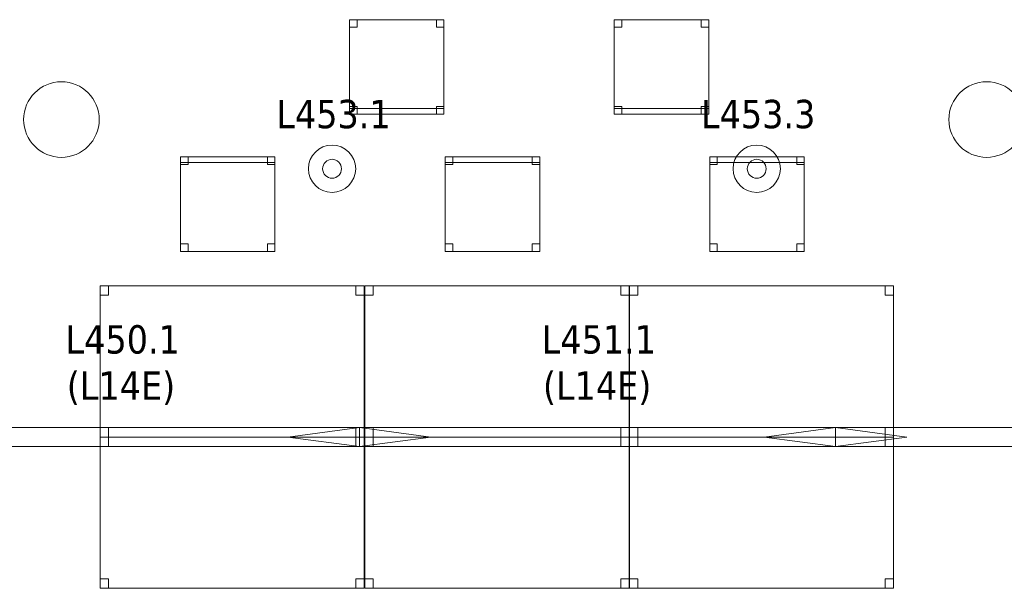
# Model space of a CAD drawing. Header units: metres. Extents: x 397.7 to 427.5, y 12.7 to 28.4.
# Tile 9 of 89: x 405.6 to 410.8, y 15.3 to 18.3. Entities that reach past the tile are written whole.
import ezdxf

# ---------------------------------------------------------------- set-up
doc = ezdxf.new("R2010")
doc.units = ezdxf.units.M
for name, color, linetype, lineweight in [('02_MOBILIARIO', 7, 'Continuous', 18), ('A-COLS-____-MCUT', 7, 'Continuous', 18), ('A-COLS-____-OTLN', 7, 'Continuous', 18), ('A-DETL-____-MBND', 7, 'Continuous', 18), ('A-DETL-GENF-OTLN', 7, 'Continuous', 18), ('E-LITE-EQPM-IDEN', 7, 'Continuous', 30)]:
    doc.layers.add(name, color=color, linetype=linetype, lineweight=lineweight)
doc.styles.add('Tahoma_4', font='tahoma.ttf', dxfattribs={"height": 0.15})

# ---------------------------------------------------------------- blocks, each defined once
blk = doc.blocks.new('Family - Pilar P4-153975-07_ENLLUMENAT_P4')
at = {"layer": 'A-COLS-____-MCUT', "color": 253, "true_color": 0xaaaaaa}
for start, end in [(360, 180), (180, 360)]:
    blk.add_arc((0.2, 0.2), 0.2, start, end, dxfattribs=at)
at = {"layer": 'A-COLS-____-OTLN', "color": 253, "true_color": 0xaaaaaa}
for start, end in [(360, 180), (180, 360)]:
    blk.add_arc((0.2, 0.2), 0.2, start, end, dxfattribs=at)
blk = doc.blocks.new('Family - Taula 140X80_P4-153977-07_ENLLUMENAT_P4')
at = {"layer": 'A-DETL-____-MBND', "color": 253, "true_color": 0xaaaaaa}
for p, q in [((0, 0.7501), (0, 0.8001)), ((0, 0.8001), (0.0437, 0.8001)), ((0.0437, 0.8001), (0, 0.8001)), ((0, 0.8001), (0, 0.7501)), ((0, 0), (0, 0.8001)), ((0, 0.8001), (1.3973, 0.8001)), ((1.3973, 0.8001), (0, 0.8001)), ((0, 0.8001), (0, 0)), ((0.0437, 0.8001), (0.0437, 0.7501)), ((0.0437, 0.7501), (0.0437, 0.8001)), ((1.3536, 0.7501), (1.3536, 0.8001)), ((1.3536, 0.8001), (1.3973, 0.8001)), ((1.3973, 0.8001), (1.3536, 0.8001)), ((1.3536, 0.8001), (1.3536, 0.7501)), ((1.3973, 0.8001), (1.3973, 0.7501)), ((1.3973, 0.7501), (1.3973, 0.8001)), ((1.3973, 0.8001), (1.3973, 0)), ((1.3973, 0), (1.3973, 0.8001)), ((0.0437, 0.7501), (0, 0.7501)), ((0, 0.7501), (0.0437, 0.7501)), ((1.3973, 0.7501), (1.3536, 0.7501)), ((1.3536, 0.7501), (1.3973, 0.7501)), ((0, 0), (0, 0.05)), ((0, 0.05), (0.0437, 0.05)), ((0.0437, 0.05), (0, 0.05)), ((0, 0.05), (0, 0)), ((0.0437, 0), (0, 0)), ((0, 0), (0.0437, 0)), ((1.3973, 0), (0, 0)), ((0, 0), (1.3973, 0)), ((0.0437, 0.05), (0.0437, 0)), ((0.0437, 0), (0.0437, 0.05)), ((1.3536, 0), (1.3536, 0.05)), ((1.3536, 0.05), (1.3973, 0.05)), ((1.3973, 0.05), (1.3536, 0.05)), ((1.3536, 0.05), (1.3536, 0)), ((1.3973, 0), (1.3536, 0)), ((1.3536, 0), (1.3973, 0)), ((1.3973, 0.05), (1.3973, 0)), ((1.3973, 0), (1.3973, 0.05))]:
    blk.add_line(p, q, dxfattribs=at)
blk = doc.blocks.new('Family - Taula 140X80_P4-154013-07_ENLLUMENAT_P4')
at = {"layer": 'A-DETL-____-MBND', "color": 253, "true_color": 0xaaaaaa}
for p, q in [((0, 0.8001), (1.3973, 0.8001)), ((0, 0), (0, 0.8001)), ((1.3973, 0.8001), (0, 0.8001)), ((0, 0.8001), (0, 0)), ((0, 0.8001), (0.0437, 0.8001)), ((0, 0.7501), (0, 0.8001)), ((0.0437, 0.8001), (0, 0.8001)), ((0, 0.8001), (0, 0.7501)), ((0.0437, 0.8001), (0.0437, 0.7501)), ((0.0437, 0.7501), (0.0437, 0.8001)), ((1.3536, 0.8001), (1.3973, 0.8001)), ((1.3536, 0.7501), (1.3536, 0.8001)), ((1.3973, 0.8001), (1.3536, 0.8001)), ((1.3536, 0.8001), (1.3536, 0.7501)), ((1.3973, 0.8001), (1.3973, 0)), ((1.3973, 0), (1.3973, 0.8001)), ((1.3973, 0.8001), (1.3973, 0.7501)), ((1.3973, 0.7501), (1.3973, 0.8001)), ((0.0437, 0.7501), (0, 0.7501)), ((0, 0.7501), (0.0437, 0.7501)), ((1.3973, 0.7501), (1.3536, 0.7501)), ((1.3536, 0.7501), (1.3973, 0.7501)), ((0, 0.05), (0.0437, 0.05)), ((0, 0), (0, 0.05)), ((0.0437, 0.05), (0, 0.05)), ((0, 0.05), (0, 0)), ((0, 0), (1.3973, 0)), ((0.0437, 0), (0, 0)), ((0, 0), (0.0437, 0)), ((0.0437, 0.05), (0.0437, 0)), ((0.0437, 0), (0.0437, 0.05)), ((1.3536, 0.05), (1.3973, 0.05)), ((1.3536, 0), (1.3536, 0.05)), ((1.3973, 0.05), (1.3536, 0.05)), ((1.3536, 0.05), (1.3536, 0)), ((1.3973, 0), (1.3536, 0)), ((1.3536, 0), (1.3973, 0)), ((1.3973, 0.05), (1.3973, 0)), ((1.3973, 0), (1.3973, 0.05)), ((1.3973, 0), (0, 0))]:
    blk.add_line(p, q, dxfattribs=at)
blk = doc.blocks.new('Family - Cadira d_Oficina_P4-154072-07_ENLLUMENAT_P4')
at = {"layer": 'A-DETL-____-MBND', "color": 253, "true_color": 0xaaaaaa}
for p, q in [((0, 0.47), (0, 0.5)), ((0, 0.5), (0.5, 0.5)), ((0.5, 0.5), (0, 0.5)), ((0, 0.5), (0, 0.47)), ((0, 0), (0, 0.5)), ((0, 0.5), (0.5, 0.5)), ((0.5, 0.5), (0, 0.5)), ((0, 0.5), (0, 0)), ((0, 0.46), (0, 0.5)), ((0, 0.5), (0.04, 0.5)), ((0.04, 0.5), (0, 0.5)), ((0, 0.5), (0, 0.46)), ((0.5, 0.47), (0, 0.47)), ((0, 0.47), (0.5, 0.47)), ((0.04, 0.5), (0.04, 0.46)), ((0.04, 0.46), (0.04, 0.5)), ((0.46, 0.46), (0.46, 0.5)), ((0.46, 0.5), (0.5, 0.5)), ((0.5, 0.5), (0.46, 0.5)), ((0.46, 0.5), (0.46, 0.46)), ((0.5, 0.5), (0.5, 0.47)), ((0.5, 0.47), (0.5, 0.5)), ((0.5, 0.5), (0.5, 0)), ((0.5, 0), (0.5, 0.5)), ((0.5, 0.5), (0.5, 0.46)), ((0.5, 0.46), (0.5, 0.5)), ((0.04, 0.46), (0, 0.46)), ((0, 0.46), (0.04, 0.46)), ((0.5, 0.46), (0.46, 0.46)), ((0.46, 0.46), (0.5, 0.46)), ((0, 0), (0, 0.04)), ((0, 0.04), (0.04, 0.04)), ((0.04, 0.04), (0, 0.04)), ((0, 0.04), (0, 0)), ((0.04, 0), (0, 0)), ((0, 0), (0.04, 0)), ((0.5, 0), (0, 0)), ((0, 0), (0.5, 0)), ((0.04, 0.04), (0.04, 0)), ((0.04, 0), (0.04, 0.04)), ((0.46, 0), (0.46, 0.04)), ((0.46, 0.04), (0.5, 0.04)), ((0.5, 0.04), (0.46, 0.04)), ((0.46, 0.04), (0.46, 0)), ((0.5, 0), (0.46, 0)), ((0.46, 0), (0.5, 0)), ((0.5, 0.04), (0.5, 0)), ((0.5, 0), (0.5, 0.04))]:
    blk.add_line(p, q, dxfattribs=at)
blk = doc.blocks.new('Family - Taula 140X80_P4-154089-07_ENLLUMENAT_P4')
at = {"layer": 'A-DETL-____-MBND', "color": 253, "true_color": 0xaaaaaa}
for p, q in [((0, 0.8001), (0.0437, 0.8001)), ((0, 0.7501), (0, 0.8001)), ((0.0437, 0.8001), (0, 0.8001)), ((0, 0.8001), (0, 0.7501)), ((0, 0.8001), (1.3973, 0.8001)), ((0, 0), (0, 0.8001)), ((1.3973, 0.8001), (0, 0.8001)), ((0, 0.8001), (0, 0)), ((0.0437, 0.8001), (0.0437, 0.7501)), ((0.0437, 0.7501), (0.0437, 0.8001)), ((1.3536, 0.8001), (1.3973, 0.8001)), ((1.3536, 0.7501), (1.3536, 0.8001)), ((1.3973, 0.8001), (1.3536, 0.8001)), ((1.3536, 0.8001), (1.3536, 0.7501)), ((1.3973, 0.8001), (1.3973, 0)), ((1.3973, 0), (1.3973, 0.8001)), ((1.3973, 0.8001), (1.3973, 0.7501)), ((1.3973, 0.7501), (1.3973, 0.8001)), ((0.0437, 0.7501), (0, 0.7501)), ((0, 0.7501), (0.0437, 0.7501)), ((1.3973, 0.7501), (1.3536, 0.7501)), ((1.3536, 0.7501), (1.3973, 0.7501)), ((0, 0.05), (0.0437, 0.05)), ((0, 0), (0, 0.05)), ((0.0437, 0.05), (0, 0.05)), ((0, 0.05), (0, 0)), ((0, 0), (1.3973, 0)), ((0.0437, 0), (0, 0)), ((0, 0), (0.0437, 0)), ((0.0437, 0.05), (0.0437, 0)), ((0.0437, 0), (0.0437, 0.05)), ((1.3536, 0.05), (1.3973, 0.05)), ((1.3536, 0), (1.3536, 0.05)), ((1.3973, 0.05), (1.3536, 0.05)), ((1.3536, 0.05), (1.3536, 0)), ((1.3973, 0), (1.3536, 0)), ((1.3536, 0), (1.3973, 0)), ((1.3973, 0.05), (1.3973, 0)), ((1.3973, 0), (1.3973, 0.05)), ((1.3973, 0), (0, 0))]:
    blk.add_line(p, q, dxfattribs=at)
blk = doc.blocks.new('Family - Taula 140X80_P4-154098-07_ENLLUMENAT_P4')
at = {"layer": 'A-DETL-____-MBND', "color": 253, "true_color": 0xaaaaaa}
for p, q in [((0, 0.8001), (0.0437, 0.8001)), ((0, 0.7501), (0, 0.8001)), ((0.0437, 0.8001), (0, 0.8001)), ((0, 0.8001), (0, 0.7501)), ((0, 0.8001), (1.3973, 0.8001)), ((0, 0), (0, 0.8001)), ((1.3973, 0.8001), (0, 0.8001)), ((0, 0.8001), (0, 0)), ((0.0437, 0.8001), (0.0437, 0.7501)), ((0.0437, 0.7501), (0.0437, 0.8001)), ((1.3536, 0.8001), (1.3973, 0.8001)), ((1.3536, 0.7501), (1.3536, 0.8001)), ((1.3973, 0.8001), (1.3536, 0.8001)), ((1.3536, 0.8001), (1.3536, 0.7501)), ((1.3973, 0.8001), (1.3973, 0.7501)), ((1.3973, 0.7501), (1.3973, 0.8001)), ((1.3973, 0.8001), (1.3973, 0)), ((1.3973, 0), (1.3973, 0.8001)), ((0.0437, 0.7501), (0, 0.7501)), ((0, 0.7501), (0.0437, 0.7501)), ((1.3973, 0.7501), (1.3536, 0.7501)), ((1.3536, 0.7501), (1.3973, 0.7501)), ((0, 0.05), (0.0437, 0.05)), ((0, 0), (0, 0.05)), ((0.0437, 0.05), (0, 0.05)), ((0, 0.05), (0, 0)), ((0.0437, 0), (0, 0)), ((0, 0), (0.0437, 0)), ((0, 0), (1.3973, 0)), ((0.0437, 0.05), (0.0437, 0)), ((0.0437, 0), (0.0437, 0.05)), ((1.3536, 0.05), (1.3973, 0.05)), ((1.3536, 0), (1.3536, 0.05)), ((1.3973, 0.05), (1.3536, 0.05)), ((1.3536, 0.05), (1.3536, 0)), ((1.3973, 0), (1.3536, 0)), ((1.3536, 0), (1.3973, 0)), ((1.3973, 0.05), (1.3973, 0)), ((1.3973, 0), (1.3973, 0.05)), ((1.3973, 0), (0, 0))]:
    blk.add_line(p, q, dxfattribs=at)
blk = doc.blocks.new('Family - Cadira d_Oficina_P4-154223-07_ENLLUMENAT_P4')
at = {"layer": 'A-DETL-____-MBND', "color": 253, "true_color": 0xaaaaaa}
for p, q in [((0, 0.46), (0, 0.5)), ((0, 0.5), (0.04, 0.5)), ((0.04, 0.5), (0, 0.5)), ((0, 0.5), (0, 0.46)), ((0, 0), (0, 0.5)), ((0, 0.5), (0.5, 0.5)), ((0.5, 0.5), (0, 0.5)), ((0, 0.5), (0, 0)), ((0, 0.47), (0, 0.5)), ((0, 0.5), (0.5, 0.5)), ((0.5, 0.5), (0, 0.5)), ((0, 0.5), (0, 0.47)), ((0.5, 0.47), (0, 0.47)), ((0, 0.47), (0.5, 0.47)), ((0.04, 0.5), (0.04, 0.46)), ((0.04, 0.46), (0.04, 0.5)), ((0.46, 0.46), (0.46, 0.5)), ((0.46, 0.5), (0.5, 0.5)), ((0.5, 0.5), (0.46, 0.5)), ((0.46, 0.5), (0.46, 0.46)), ((0.5, 0.5), (0.5, 0.46)), ((0.5, 0.46), (0.5, 0.5)), ((0.5, 0.5), (0.5, 0)), ((0.5, 0), (0.5, 0.5)), ((0.5, 0.5), (0.5, 0.47)), ((0.5, 0.47), (0.5, 0.5)), ((0.04, 0.46), (0, 0.46)), ((0, 0.46), (0.04, 0.46)), ((0.5, 0.46), (0.46, 0.46)), ((0.46, 0.46), (0.5, 0.46)), ((0, 0), (0, 0.04)), ((0, 0.04), (0.04, 0.04)), ((0.04, 0.04), (0, 0.04)), ((0, 0.04), (0, 0)), ((0.04, 0), (0, 0)), ((0, 0), (0.04, 0)), ((0.5, 0), (0, 0)), ((0, 0), (0.5, 0)), ((0.04, 0.04), (0.04, 0)), ((0.04, 0), (0.04, 0.04)), ((0.46, 0), (0.46, 0.04)), ((0.46, 0.04), (0.5, 0.04)), ((0.5, 0.04), (0.46, 0.04)), ((0.46, 0.04), (0.46, 0)), ((0.5, 0), (0.46, 0)), ((0.46, 0), (0.5, 0)), ((0.5, 0.04), (0.5, 0)), ((0.5, 0), (0.5, 0.04))]:
    blk.add_line(p, q, dxfattribs=at)
blk = doc.blocks.new('Family - Cadira d_Oficina_P4-154292-07_ENLLUMENAT_P4')
at = {"layer": 'A-DETL-____-MBND', "color": 253, "true_color": 0xaaaaaa}
for p, q in [((0, 0.46), (0, 0.5)), ((0, 0.5), (0.04, 0.5)), ((0.04, 0.5), (0, 0.5)), ((0, 0.5), (0, 0.46)), ((0, 0.5), (0.5, 0.5)), ((0, 0), (0, 0.5)), ((0.5, 0.5), (0, 0.5)), ((0, 0.5), (0, 0)), ((0.04, 0.5), (0.04, 0.46)), ((0.04, 0.46), (0.04, 0.5)), ((0.46, 0.46), (0.46, 0.5)), ((0.46, 0.5), (0.5, 0.5)), ((0.5, 0.5), (0.46, 0.5)), ((0.46, 0.5), (0.46, 0.46)), ((0.5, 0.5), (0.5, 0.46)), ((0.5, 0.46), (0.5, 0.5)), ((0.5, 0.5), (0.5, 0)), ((0.5, 0), (0.5, 0.5)), ((0.04, 0.46), (0, 0.46)), ((0, 0.46), (0.04, 0.46)), ((0.5, 0.46), (0.46, 0.46)), ((0.46, 0.46), (0.5, 0.46)), ((0, 0), (0, 0.04)), ((0, 0.04), (0.04, 0.04)), ((0.04, 0.04), (0, 0.04)), ((0, 0.04), (0, 0)), ((0, 0), (0, 0.03)), ((0, 0.03), (0.5, 0.03)), ((0.5, 0.03), (0, 0.03)), ((0, 0.03), (0, 0)), ((0.04, 0), (0, 0)), ((0, 0), (0.04, 0)), ((0.5, 0), (0, 0)), ((0.04, 0.04), (0.04, 0)), ((0.04, 0), (0.04, 0.04)), ((0.46, 0), (0.46, 0.04)), ((0.46, 0.04), (0.5, 0.04)), ((0.5, 0.04), (0.46, 0.04)), ((0.46, 0.04), (0.46, 0)), ((0.5, 0), (0.46, 0)), ((0.5, 0.04), (0.5, 0)), ((0.5, 0), (0.5, 0.04)), ((0.5, 0.03), (0.5, 0)), ((0.5, 0), (0.5, 0.03)), ((0, 0), (0.5, 0)), ((0.5, 0), (0, 0)), ((0, 0), (0.5, 0)), ((0.46, 0), (0.5, 0))]:
    blk.add_line(p, q, dxfattribs=at)
blk = doc.blocks.new('Family - Taula 140X80_P4-154352-07_ENLLUMENAT_P4')
at = {"layer": 'A-DETL-____-MBND', "color": 253, "true_color": 0xaaaaaa}
for p, q in [((0, 0), (0, 0.8001)), ((0, 0.8001), (1.3973, 0.8001)), ((1.3973, 0.8001), (0, 0.8001)), ((0, 0.8001), (0, 0)), ((0, 0.7501), (0, 0.8001)), ((0, 0.8001), (0.0437, 0.8001)), ((0.0437, 0.8001), (0, 0.8001)), ((0, 0.8001), (0, 0.7501)), ((0.0437, 0.8001), (0.0437, 0.7501)), ((0.0437, 0.7501), (0.0437, 0.8001)), ((1.3536, 0.7501), (1.3536, 0.8001)), ((1.3536, 0.8001), (1.3973, 0.8001)), ((1.3973, 0.8001), (1.3536, 0.8001)), ((1.3536, 0.8001), (1.3536, 0.7501)), ((1.3973, 0.8001), (1.3973, 0.7501)), ((1.3973, 0.7501), (1.3973, 0.8001)), ((1.3973, 0.8001), (1.3973, 0)), ((1.3973, 0), (1.3973, 0.8001)), ((0.0437, 0.7501), (0, 0.7501)), ((0, 0.7501), (0.0437, 0.7501)), ((1.3973, 0.7501), (1.3536, 0.7501)), ((1.3536, 0.7501), (1.3973, 0.7501)), ((0, 0), (0, 0.05)), ((0, 0.05), (0.0437, 0.05)), ((0.0437, 0.05), (0, 0.05)), ((0, 0.05), (0, 0)), ((1.3973, 0), (0, 0)), ((0, 0), (1.3973, 0)), ((0.0437, 0), (0, 0)), ((0, 0), (0.0437, 0)), ((0.0437, 0.05), (0.0437, 0)), ((0.0437, 0), (0.0437, 0.05)), ((1.3536, 0), (1.3536, 0.05)), ((1.3536, 0.05), (1.3973, 0.05)), ((1.3973, 0.05), (1.3536, 0.05)), ((1.3536, 0.05), (1.3536, 0)), ((1.3973, 0), (1.3536, 0)), ((1.3536, 0), (1.3973, 0)), ((1.3973, 0.05), (1.3973, 0)), ((1.3973, 0), (1.3973, 0.05))]:
    blk.add_line(p, q, dxfattribs=at)
blk = doc.blocks.new('Family - Cadira d_Oficina_P4-154360-07_ENLLUMENAT_P4')
at = {"layer": 'A-DETL-____-MBND', "color": 253, "true_color": 0xaaaaaa}
for p, q in [((0, 0.46), (0, 0.5)), ((0, 0.5), (0.04, 0.5)), ((0.04, 0.5), (0, 0.5)), ((0, 0.5), (0, 0.46)), ((0, 0.5), (0.5, 0.5)), ((0, 0), (0, 0.5)), ((0.5, 0.5), (0, 0.5)), ((0, 0.5), (0, 0)), ((0.04, 0.5), (0.04, 0.46)), ((0.04, 0.46), (0.04, 0.5)), ((0.46, 0.46), (0.46, 0.5)), ((0.46, 0.5), (0.5, 0.5)), ((0.5, 0.5), (0.46, 0.5)), ((0.46, 0.5), (0.46, 0.46)), ((0.5, 0.5), (0.5, 0)), ((0.5, 0), (0.5, 0.5)), ((0.5, 0.5), (0.5, 0.46)), ((0.5, 0.46), (0.5, 0.5)), ((0.04, 0.46), (0, 0.46)), ((0, 0.46), (0.04, 0.46)), ((0.5, 0.46), (0.46, 0.46)), ((0.46, 0.46), (0.5, 0.46)), ((0, 0), (0, 0.04)), ((0, 0.04), (0.04, 0.04)), ((0.04, 0.04), (0, 0.04)), ((0, 0.04), (0, 0)), ((0, 0), (0, 0.03)), ((0, 0.03), (0.5, 0.03)), ((0.5, 0.03), (0, 0.03)), ((0, 0.03), (0, 0)), ((0.5, 0), (0, 0)), ((0.04, 0), (0, 0)), ((0, 0), (0.04, 0)), ((0.04, 0.04), (0.04, 0)), ((0.04, 0), (0.04, 0.04)), ((0.46, 0), (0.46, 0.04)), ((0.46, 0.04), (0.5, 0.04)), ((0.5, 0.04), (0.46, 0.04)), ((0.46, 0.04), (0.46, 0)), ((0.5, 0), (0.46, 0)), ((0.5, 0.04), (0.5, 0)), ((0.5, 0), (0.5, 0.04)), ((0.5, 0.03), (0.5, 0)), ((0.5, 0), (0.5, 0.03)), ((0, 0), (0.5, 0)), ((0.5, 0), (0, 0)), ((0, 0), (0.5, 0)), ((0.46, 0), (0.5, 0))]:
    blk.add_line(p, q, dxfattribs=at)
blk = doc.blocks.new('Family - Pilar P4-154378-07_ENLLUMENAT_P4')
at = {"layer": 'A-COLS-____-MCUT', "color": 253, "true_color": 0xaaaaaa}
for start, end in [(360, 180), (180, 360)]:
    blk.add_arc((0.2, 0.2), 0.2, start, end, dxfattribs=at)
at = {"layer": 'A-COLS-____-OTLN', "color": 253, "true_color": 0xaaaaaa}
for start, end in [(360, 180), (180, 360)]:
    blk.add_arc((0.2, 0.2), 0.2, start, end, dxfattribs=at)
blk = doc.blocks.new('Family - Cadira d_Oficina_P4-154393-07_ENLLUMENAT_P4')
at = {"layer": 'A-DETL-____-MBND', "color": 253, "true_color": 0xaaaaaa}
for p, q in [((0, 0), (0, 0.5)), ((0, 0.5), (0.5, 0.5)), ((0.5, 0.5), (0, 0.5)), ((0, 0.5), (0, 0)), ((0, 0.46), (0, 0.5)), ((0, 0.5), (0.04, 0.5)), ((0.04, 0.5), (0, 0.5)), ((0, 0.5), (0, 0.46)), ((0, 0.47), (0, 0.5)), ((0, 0.5), (0.5, 0.5)), ((0.5, 0.5), (0, 0.5)), ((0, 0.5), (0, 0.47)), ((0.5, 0.47), (0, 0.47)), ((0, 0.47), (0.5, 0.47)), ((0.04, 0.5), (0.04, 0.46)), ((0.04, 0.46), (0.04, 0.5)), ((0.46, 0.46), (0.46, 0.5)), ((0.46, 0.5), (0.5, 0.5)), ((0.5, 0.5), (0.46, 0.5)), ((0.46, 0.5), (0.46, 0.46)), ((0.5, 0.5), (0.5, 0)), ((0.5, 0), (0.5, 0.5)), ((0.5, 0.5), (0.5, 0.47)), ((0.5, 0.47), (0.5, 0.5)), ((0.5, 0.5), (0.5, 0.46)), ((0.5, 0.46), (0.5, 0.5)), ((0.04, 0.46), (0, 0.46)), ((0, 0.46), (0.04, 0.46)), ((0.5, 0.46), (0.46, 0.46)), ((0.46, 0.46), (0.5, 0.46)), ((0, 0), (0, 0.04)), ((0, 0.04), (0.04, 0.04)), ((0.04, 0.04), (0, 0.04)), ((0, 0.04), (0, 0)), ((0.04, 0), (0, 0)), ((0, 0), (0.04, 0)), ((0.5, 0), (0, 0)), ((0, 0), (0.5, 0)), ((0.04, 0.04), (0.04, 0)), ((0.04, 0), (0.04, 0.04)), ((0.46, 0), (0.46, 0.04)), ((0.46, 0.04), (0.5, 0.04)), ((0.5, 0.04), (0.46, 0.04)), ((0.46, 0.04), (0.46, 0)), ((0.5, 0), (0.46, 0)), ((0.46, 0), (0.5, 0)), ((0.5, 0.04), (0.5, 0)), ((0.5, 0), (0.5, 0.04))]:
    blk.add_line(p, q, dxfattribs=at)
blk = doc.blocks.new('Family - Taula 140X80_P4-154420-07_ENLLUMENAT_P4')
at = {"layer": 'A-DETL-____-MBND', "color": 253, "true_color": 0xaaaaaa}
for p, q in [((0, 0.7501), (0, 0.8001)), ((0, 0.8001), (0.0437, 0.8001)), ((0.0437, 0.8001), (0, 0.8001)), ((0, 0.8001), (0, 0.7501)), ((0, 0), (0, 0.8001)), ((0, 0.8001), (1.3973, 0.8001)), ((1.3973, 0.8001), (0, 0.8001)), ((0, 0.8001), (0, 0)), ((0.0437, 0.8001), (0.0437, 0.7501)), ((0.0437, 0.7501), (0.0437, 0.8001)), ((1.3536, 0.7501), (1.3536, 0.8001)), ((1.3536, 0.8001), (1.3973, 0.8001)), ((1.3973, 0.8001), (1.3536, 0.8001)), ((1.3536, 0.8001), (1.3536, 0.7501)), ((1.3973, 0.8001), (1.3973, 0.7501)), ((1.3973, 0.7501), (1.3973, 0.8001)), ((1.3973, 0.8001), (1.3973, 0)), ((1.3973, 0), (1.3973, 0.8001)), ((0.0437, 0.7501), (0, 0.7501)), ((0, 0.7501), (0.0437, 0.7501)), ((1.3973, 0.7501), (1.3536, 0.7501)), ((1.3536, 0.7501), (1.3973, 0.7501)), ((0, 0), (0, 0.05)), ((0, 0.05), (0.0437, 0.05)), ((0.0437, 0.05), (0, 0.05)), ((0, 0.05), (0, 0)), ((0.0437, 0), (0, 0)), ((0, 0), (0.0437, 0)), ((1.3973, 0), (0, 0)), ((0, 0), (1.3973, 0)), ((0.0437, 0.05), (0.0437, 0)), ((0.0437, 0), (0.0437, 0.05)), ((1.3536, 0), (1.3536, 0.05)), ((1.3536, 0.05), (1.3973, 0.05)), ((1.3973, 0.05), (1.3536, 0.05)), ((1.3536, 0.05), (1.3536, 0)), ((1.3973, 0), (1.3536, 0)), ((1.3536, 0), (1.3973, 0)), ((1.3973, 0.05), (1.3973, 0)), ((1.3973, 0), (1.3973, 0.05))]:
    blk.add_line(p, q, dxfattribs=at)
blk = doc.blocks.new('LONDR55-XX_ZZ-ARQ-CAA-M3D-Londres55_ifc-1-07_ENLLUMENAT_P4')
at = {"layer": '02_MOBILIARIO', "color": 253, "lineweight": 18, "true_color": 0xaaaaaa}
for name, p in [('Family - Cadira d_Oficina_P4-154292-07_ENLLUMENAT_P4', (407.3616, 17.8277)), ('Family - Cadira d_Oficina_P4-154360-07_ENLLUMENAT_P4', (408.7628, 17.8277)), ('Family - Cadira d_Oficina_P4-154072-07_ENLLUMENAT_P4', (406.467, 17.1018)), ('Family - Cadira d_Oficina_P4-154223-07_ENLLUMENAT_P4', (407.8682, 17.1018)), ('Family - Cadira d_Oficina_P4-154393-07_ENLLUMENAT_P4', (409.2682, 17.1018)), ('Family - Taula 140X80_P4-154089-07_ENLLUMENAT_P4', (406.0423, 16.1195)), ('Family - Taula 140X80_P4-154013-07_ENLLUMENAT_P4', (407.4435, 16.1195)), ('Family - Taula 140X80_P4-154098-07_ENLLUMENAT_P4', (408.8435, 16.1195)), ('Family - Taula 140X80_P4-153977-07_ENLLUMENAT_P4', (406.0423, 15.3195)), ('Family - Taula 140X80_P4-154420-07_ENLLUMENAT_P4', (407.4435, 15.3195)), ('Family - Taula 140X80_P4-154352-07_ENLLUMENAT_P4', (408.8435, 15.3195))]:
    blk.add_blockref(name, p, dxfattribs=at)
at = {"layer": 'A-COLS-____-OTLN', "color": 253, "lineweight": 18, "true_color": 0xaaaaaa}
for name, p in [('Family - Pilar P4-154378-07_ENLLUMENAT_P4', (405.637, 17.5995)), ('Family - Pilar P4-153975-07_ENLLUMENAT_P4', (410.5337, 17.5995))]:
    blk.add_blockref(name, p, dxfattribs=at)
blk = doc.blocks.new('ZYR_06_02_02 Down Superficie - L 03-326956-07_ENLLUMENAT_P4')
at = {"layer": 'A-DETL-GENF-OTLN', "color": 92, "true_color": 0x00c400}
for radius in [0.125, 0.05]:
    blk.add_circle((0, 0), radius, dxfattribs=at)
blk = doc.blocks.new('ZYR_06_02_05 LLuminària Suspesa - L 14 E-850698-07_ENLLUMENAT_P4')
at = {"layer": 'A-DETL-GENF-OTLN', "color": 92, "true_color": 0x00c400}
for p, q in [((-1.26, 0.05), (1.26, 0.05)), ((-1.26, -0.05), (-1.26, 0.05)), ((-1.26, 0.05), (-0.882, 0)), ((-0.882, 0), (-1.26, -0.05)), ((0.882, 0), (1.26, 0.05)), ((0.882, 0), (1.26, -0.05)), ((1.26, 0.05), (1.26, -0.05)), ((1.26, -0.05), (-1.26, -0.05))]:
    blk.add_line(p, q, dxfattribs=at)

msp = doc.modelspace()

# ---------------------------------------------------------------- block references
at = {"lineweight": 5}
msp.add_blockref('LONDR55-XX_ZZ-ARQ-CAA-M3D-Londres55_ifc-1-07_ENLLUMENAT_P4', (0, 0), dxfattribs=at)
at = {"layer": 'A-DETL-GENF-OTLN', "color": 92, "true_color": 0x00c400}
for name, p in [('ZYR_06_02_02 Down Superficie - L 03-326956-07_ENLLUMENAT_P4', (407.2692, 17.5391)), ('ZYR_06_02_02 Down Superficie - L 03-326956-07_ENLLUMENAT_P4', (409.5168, 17.5391)), ('ZYR_06_02_05 LLuminària Suspesa - L 14 E-850698-07_ENLLUMENAT_P4', (406.1537, 16.1195)), ('ZYR_06_02_05 LLuminària Suspesa - L 14 E-850698-07_ENLLUMENAT_P4', (408.6737, 16.1195)), ('ZYR_06_02_05 LLuminària Suspesa - L 14 E-850698-07_ENLLUMENAT_P4', (411.1937, 16.1195))]:
    msp.add_blockref(name, p, dxfattribs=at)

# ---------------------------------------------------------------- texts
at = {"layer": 'E-LITE-EQPM-IDEN', "char_height": 0.15, "attachment_point": 1, "style": 'Tahoma_4'}
for s, insert, width in [('L453.1', (406.9743, 17.9037), 0.721519), ('L453.3', (409.2218, 17.9037), 0.721519), ('L450.1', (405.8587, 16.7116), 0.721519), ('L451.1', (408.3787, 16.7116), 0.721519), ('(L14E)', (405.8654, 16.4668), 0.705485), ('(L14E)', (408.3854, 16.4668), 0.705485)]:
    msp.add_mtext(s, dxfattribs=dict(at, insert=insert, width=width))

doc.saveas('drawing.dxf')
